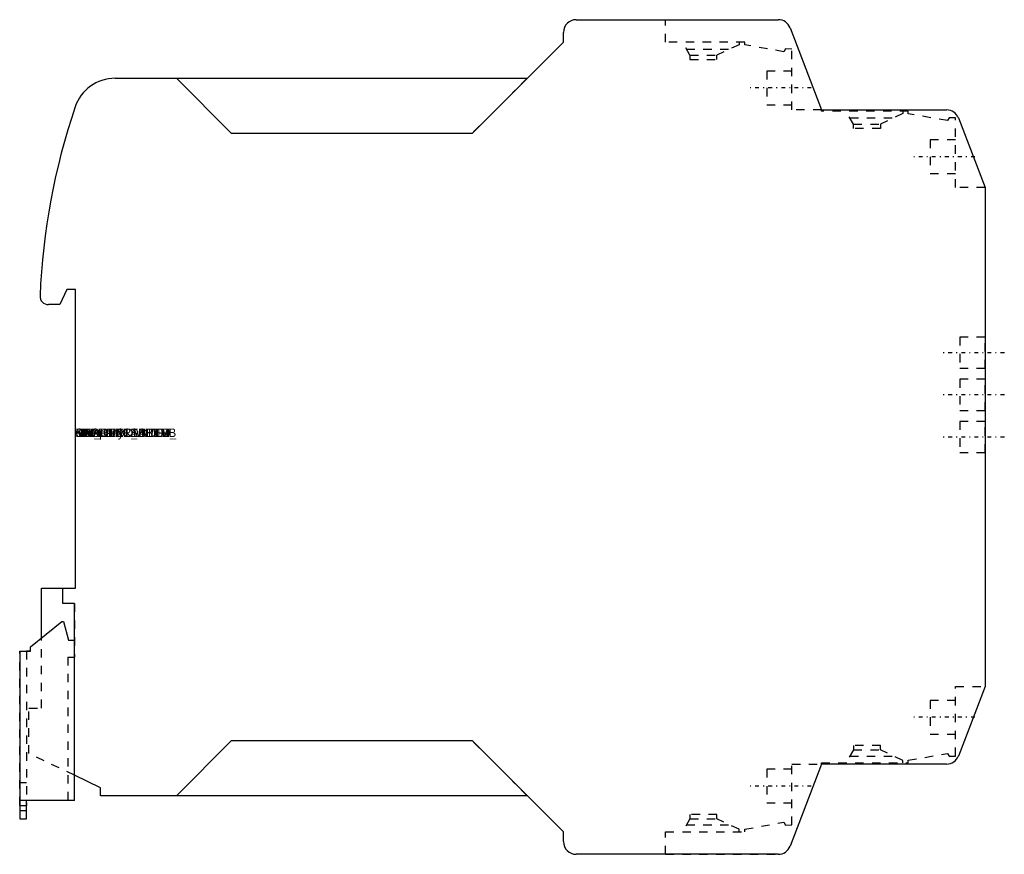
# Model space of a CAD drawing. Extents: x -7 to 110, y -50 to 50.
import ezdxf

# ---------------------------------------------------------------- set-up
doc = ezdxf.new("R2010")
doc.units = 0
for name, pattern in [('CNS_CENTER', [1.5, 0.45, -0.5, 0.05, -0.5]), ('CNS_DASHED', [2, 1, -1]), ('CNS_SOLID', [0])]:
    doc.linetypes.add(name, pattern=pattern)
for name, color, linetype in [('ATTRIB', 7, 'CONTINUOUS'), ('CENTER', 7, 'CNS_CENTER'), ('HIDDEN', 7, 'CNS_DASHED'), ('VIS', 7, 'CNS_SOLID')]:
    doc.layers.add(name, color=color, linetype=linetype)

msp = doc.modelspace()

# ---------------------------------------------------------------- linework, layer by layer
at = {"layer": 'CENTER'}
for p, q in [((87.29, 41.4), (79.71, 41.4)), ((106.69, 33.25), (99.11, 33.25)), ((110.19, 10), (102.61, 10)), ((110.19, 5), (102.61, 5)), ((110.19, 0), (102.61, 0)), ((106.69, -33.25), (99.11, -33.25)), ((87.29, -41.4), (79.71, -41.4))]:
    msp.add_line(p, q, dxfattribs=at)
at = {"layer": 'HIDDEN'}
for p, q in [((70, 46.82), (70, 49.5)), ((70, 49.5), (83.37, 49.5)), ((79.4, 46.82), (70, 46.82)), ((72.9, 45.29), (72.02, 46.82)), ((78.75, 46.82), (78.75, 46.53)), ((79.4, 46.52), (79.4, 46.82)), ((72.48, 46.02), (77.67, 46.02)), ((78.75, 46.53), (76.1, 45.29)), ((84.05, 45.7), (79.4, 46.52)), ((84.25, 46.04), (84.05, 45.7)), ((85, 46.01), (84.25, 46.04)), ((85, 38.8), (85, 46.01)), ((72.9, 45.29), (72.9, 44.78)), ((72.9, 45.29), (76.1, 45.29)), ((72.9, 44.78), (76.1, 44.78)), ((76.1, 44.78), (76.1, 45.29)), ((85, 43.4), (82, 43.4)), ((82, 43.4), (82, 39.4)), ((53.6, 42.55), (47.1, 36.05)), ((82, 39.4), (85, 39.4)), ((88.5, 38.8), (85, 38.8)), ((88.5, 38.65), (88.5, 38.8)), ((98.8, 38.65), (88.5, 38.65)), ((92.3, 37.12), (91.42, 38.65)), ((98.15, 38.65), (98.15, 38.36)), ((98.8, 38.35), (98.8, 38.65)), ((91.88, 37.85), (97.07, 37.85)), ((98.15, 38.36), (95.5, 37.12)), ((103.45, 37.53), (98.8, 38.35)), ((103.65, 37.87), (103.45, 37.53)), ((104.4, 37.84), (103.65, 37.87)), ((104.4, 29.6), (104.4, 37.84)), ((92.3, 36.61), (92.3, 37.12)), ((92.3, 37.12), (95.5, 37.12)), ((95.5, 36.61), (92.3, 36.61)), ((95.5, 37.12), (95.5, 36.61)), ((104.4, 35.25), (101.4, 35.25)), ((101.4, 35.25), (101.4, 31.25)), ((101.4, 31.25), (104.4, 31.25)), ((107.9, 29.6), (104.4, 29.6)), ((107.9, 11.85), (104.9, 11.85)), ((104.9, 11.85), (104.9, 8.15)), ((107.9, 8.15), (107.9, 11.85)), ((104.9, 8.15), (107.9, 8.15)), ((107.9, 6.85), (104.9, 6.85)), ((104.9, 6.85), (104.9, 3.15)), ((107.9, 3.15), (107.9, 6.85)), ((104.9, 3.15), (107.9, 3.15)), ((107.9, 1.85), (104.9, 1.85)), ((104.9, 1.85), (104.9, -1.85)), ((107.9, -1.85), (107.9, 1.85)), ((104.9, -1.85), (107.9, -1.85)), ((-4, -32.15), (-4, -17.95)), ((-0.1, -19.75), (-0.1, -26.1)), ((-6.6, -43.7), (-6.6, -25.4)), ((-5.3, -25.4), (-5.8, -25.4)), ((-5.8, -25.4), (-5.8, -43.7)), ((-0.9, -26.1), (-0.1, -26.1)), ((-0.9, -26.1), (-0.9, -43.1)), ((104.4, -29.6), (107.9, -29.6)), ((104.4, -37.84), (104.4, -29.6)), ((104.4, -31.25), (101.4, -31.25)), ((101.4, -31.25), (101.4, -35.25)), ((-5.5, -32.15), (-4, -32.15)), ((-5.5, -37.55), (-5.5, -32.15)), ((53.6, -42.55), (47.1, -36.05)), ((101.4, -35.25), (104.4, -35.25)), ((92.3, -37.12), (91.42, -38.65)), ((95.5, -36.61), (92.3, -36.61)), ((92.3, -36.61), (92.3, -37.12)), ((92.3, -37.12), (95.5, -37.12)), ((95.5, -37.12), (95.5, -36.61)), ((98.15, -38.36), (95.5, -37.12)), ((-0.1, -40.12), (-5.5, -37.55)), ((91.88, -37.85), (97.07, -37.85)), ((98.15, -38.65), (98.15, -38.36)), ((98.8, -38.35), (103.45, -37.53)), ((98.8, -38.65), (98.8, -38.35)), ((103.45, -37.53), (103.65, -37.87)), ((103.65, -37.87), (104.4, -37.84)), ((85, -39.4), (82, -39.4)), ((82, -39.4), (82, -43.4)), ((85, -46.01), (85, -38.8)), ((85, -38.8), (88.5, -38.8)), ((88.5, -38.65), (98.8, -38.65)), ((88.5, -38.8), (88.5, -38.65)), ((-6.6, -41), (-5.8, -41)), ((-6.6, -43.7), (-5.8, -43.7)), ((82, -43.4), (85, -43.4)), ((72.9, -45.29), (72.02, -46.82)), ((76.1, -44.78), (72.9, -44.78)), ((72.9, -44.78), (72.9, -45.29)), ((72.9, -45.29), (76.1, -45.29)), ((76.1, -45.29), (76.1, -44.78)), ((78.75, -46.53), (76.1, -45.29)), ((72.48, -46.02), (77.67, -46.02)), ((78.75, -46.82), (78.75, -46.53)), ((79.4, -46.52), (84.05, -45.7)), ((79.4, -46.82), (79.4, -46.52)), ((84.05, -45.7), (84.25, -46.04)), ((84.25, -46.04), (85, -46.01)), ((70, -46.82), (79.4, -46.82)), ((70, -49.5), (70, -46.82)), ((70, -49.5), (83.37, -49.5))]:
    msp.add_line(p, q, dxfattribs=at)
at = {"layer": 'VIS'}
for p, q in [((59.4, 49.5), (83.37, 49.5)), ((57.9, 46.85), (57.9, 48)), ((84.77, 48.54), (88.5, 38.8)), ((47.1, 36.05), (57.9, 46.85)), ((4.71, 42.55), (53.6, 42.55)), ((12, 42.55), (18.5, 36.05)), ((88.5, 38.8), (103.34, 38.8)), ((104.74, 37.84), (107.9, 29.6)), ((18.5, 36.05), (47.1, 36.05)), ((107.9, 29.6), (107.9, -29.6)), ((-1, 17.5), (-1.84, 15.7)), ((0, 17.5), (-1, 17.5)), ((0, -17.95), (0, 17.5)), ((-1.84, 15.7), (-3.19, 15.7)), ((-4, -17.95), (0, -17.95)), ((-4, -23.85), (-4, -17.95)), ((-1.5, -19.75), (-1.5, -17.95)), ((-0.1, -19.75), (-1.5, -19.75)), ((-0.1, -43.1), (-0.1, -19.75)), ((-5.3, -24.9), (-1.6, -21.9)), ((-1.6, -21.9), (-1.4, -21.9)), ((-1.4, -21.9), (-0.8, -24.1)), ((-0.8, -24.1), (-0.1, -24.1)), ((-6.6, -25.4), (-6.6, -45.3)), ((-6.6, -25.4), (-5.3, -25.4)), ((-5.3, -25.4), (-5.3, -24.9)), ((107.9, -29.6), (104.74, -37.84)), ((18.5, -36.05), (12, -42.55)), ((47.1, -36.05), (18.5, -36.05)), ((57.9, -46.85), (47.1, -36.05)), ((88.5, -38.8), (84.77, -48.54)), ((103.34, -38.8), (88.5, -38.8)), ((3, -41.6), (-0.1, -40.12)), ((3, -42.55), (3, -41.6)), ((-0.1, -43.1), (-6.6, -43.1)), ((-5.8, -45.3), (-5.8, -43.1)), ((53.6, -42.55), (3, -42.55)), ((-6.6, -44.3), (-5.8, -44.3)), ((-6.6, -45.3), (-5.8, -45.3)), ((57.9, -48), (57.9, -46.85)), ((83.37, -49.5), (59.4, -49.5))]:
    msp.add_line(p, q, dxfattribs=at)
for centre, radius, start, end in [((59.4, 48), 1.5, 90, 180), ((83.37, 48), 1.5, 20.9657, 90), ((4.71, 37.55), 5, 90, 161.2968), ((75.75, 13.5), 80, 161.2968, 177.6785), ((103.34, 37.3), 1.5, 21, 90), ((-3.19, 16.7), 1, 177.6785, 270), ((103.34, -37.3), 1.5, 270, 339), ((59.4, -48), 1.5, 180, 270), ((83.37, -48), 1.5, 270, 339.0343)]:
    msp.add_arc(centre, radius, start, end, dxfattribs=at)

# ---------------------------------------------------------------- texts
at = {"layer": 'ATTRIB', "flags": 9}
for tag, s in [('SUPPLIER_AID', '118704'), ('SHORTDESCRIPT', 'Sicherheitsrelais NOT-AUS 24V-230V AC/DC'), ('Company', 'Moeller'), ('MANUFACTURER_', 'ESR5-NO-31-24V-230VAC-DC'), ('PRODUKTABBILD', '184_product8210_var_produktabbild.jpg'), ('INV_PRODUKTDA', 'http://datasheet.moeller.net/datasheet.php?model=118704&locale=de_DE'), ('PRODUKTDATENB', 'Produktdatenblatt'), ('NB', '118704'), ('NN', 'EMERGENCY OFF + protection door monitoring'), ('NT', ''), ('LINA', '118704'), ('KT', 'DUMMY')]:
    msp.add_attdef(tag, (0, 0), s, height=1, dxfattribs=at)

doc.saveas('drawing.dxf')
